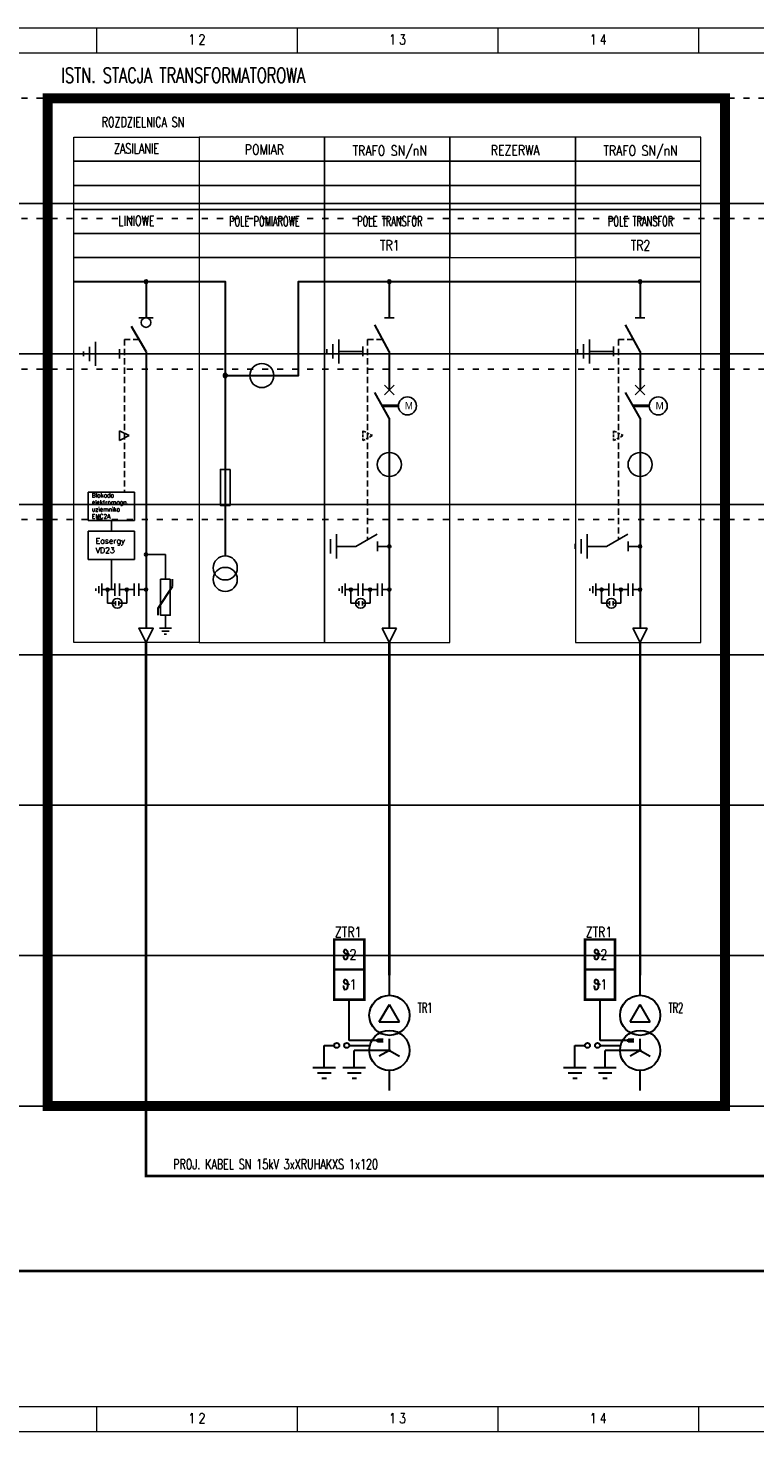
# Model space of a CAD drawing. Header units: millimetres. Extents: x 0 to 6803, y 0 to 280.
# Tile 3 of 11: x 469 to 614, y 0 to 280. Entities that reach past the tile are written whole.
import ezdxf
from ezdxf.enums import TextEntityAlignment as Align

# ---------------------------------------------------------------- set-up
doc = ezdxf.new("R2010")
doc.units = ezdxf.units.MM
for name, pattern in [('ACAD_ISO03W100', [30, 12, -18]), ('HIDDEN', [0.375, 0.25, -0.125]), ('PRZEWOD_PE', [5, 2.5, -1.25, 0, -1.25])]:
    doc.linetypes.add(name, pattern=pattern)
doc.layers.add('!POMOCNICZE', color=8, linetype='Continuous', plot=False)
for name, color, linetype, lineweight in [('BLOCK_1', 1, 'Continuous', 25), ('BLOCK_3', 251, 'Continuous', 15), ('BUDYNEK', 7, 'Continuous', 30), ('kable SN', 1, 'Continuous', 30), ('kable SN - istniejące', 8, 'Continuous', 30), ('ramka', 9, 'Continuous', 20)]:
    doc.layers.add(name, color=color, linetype=linetype, lineweight=lineweight)
for name, color, linetype in [('BLOCK_2', 9, 'Continuous'), ('OPIS', 9, 'Continuous'), ('PRZYSZŁA ROZBUDOWA', 8, 'Continuous'), ('tabelka_opis_kable', 6, 'Continuous')]:
    doc.layers.add(name, color=color, linetype=linetype)
doc.styles.add('ROMANS', font='romans.shx', dxfattribs={"width": 0.8})
doc.styles.add('RYS', font='simplex.shx', dxfattribs={"width": 0.8})
doc.styles.add('Schneider', font='romans.shx')

# ---------------------------------------------------------------- blocks, each defined once
blk = doc.blocks.new('POLE_SN_TABLICZKA')
at = {"layer": 'BLOCK_3', "ltscale": 80}
for points in [[(0, 24), (25, 24), (25, 19.2), (0, 19.2)], [(0, 19.2), (25, 19.2), (25, 14.4), (0, 14.4)], [(0, 14.4), (25, 14.4), (25, 9.6), (0, 9.6)], [(0, 9.6), (25, 9.6), (25, 4.8), (0, 4.8)], [(0, 4.8), (25, 4.8), (25, 0), (0, 0)]]:
    blk.add_lwpolyline(points, close=True, dxfattribs=at)
at = {"layer": 'BLOCK_2', "style": 'ROMANS', "width": 0.6, "flags": 8}
for tag, p in [('FUNKCJA', (20.06, 20.15)), ('NAZWA_POLA', (23.83, 6.24)), ('NR_POLA', (20.46, 1.44))]:
    blk.add_attdef(tag, text='', height=2, dxfattribs=at).set_placement(p, align=Align.CENTER)
at = {"layer": 'BLOCK_2', "style": 'ROMANS', "width": 0.6}
for tag, p in [('PARAMETRY', (22.23, 15.96)), ('ZABEZPIECZENIE', (27.13, 10.68))]:
    blk.add_attdef(tag, text='', height=2, dxfattribs=at).set_placement(p, align=Align.CENTER)
blk = doc.blocks.new('*U4')
for p, q in [((0, 7.5), (0, 11.5)), ((-2.02, 2.18), (0, 5.67)), ((2.02, 2.18), (0, 5.67)), ((-2.02, 2.18), (2.02, 2.18)), ((0, -3.5), (0, -1.17)), ((0, -3.5), (-2.02, -4.67)), ((0, -3.5), (2.02, -4.67)), ((0, -11.5), (0, -7.5))]:
    blk.add_line(p, q)
at = {"const_width": 0.3}
blk.add_lwpolyline([(0, -3.35, 1), (0, -3.65, 1)], format="xyb", close=True, dxfattribs=at)
for centre in [(0, 3.5), (0, -3.5)]:
    blk.add_circle(centre, 4)
at = {"layer": 'BLOCK_2', "style": 'ROMANS', "flags": 8}
for tag, p, height, width in [('SYMBOL', (5.65, 4), 2, 0.6), ('TYP', (5.65, 1.09), 1.5, 0.7), ('PARAMETRY', (5.65, -0.63), 1.5, 0.7), ('OPIS1', (5.65, -2.35), 1.5, 0.7), ('OPIS2', (5.65, -4.24), 1.5, 0.7), ('OPIS3', (5.65, -6.14), 1.5, 0.7)]:
    blk.add_attdef(tag, p, '', height=height, dxfattribs=dict(at, width=width))
blk = doc.blocks.new('uziemienie')
for p, q in [((-3.75, -0.3), (-3.75, 0.3)), ((-3, 0.89), (-3, -0.91)), ((-2.26, 1.5), (-2.26, -1.5)), ((-2.25, 0), (0, 0))]:
    blk.add_line(p, q)
at = {"layer": 'BLOCK_2', "style": 'ROMANS', "flags": 8}
for tag, p, height, width in [('SYMBOL', (1.84, -4), 2, 0.6), ('TYP', (1.84, -6.91), 1.5, 0.7), ('PARAMETRY', (1.84, -8.63), 1.5, 0.7), ('OPIS', (1.84, -10.34), 1.5, 0.7)]:
    blk.add_attdef(tag, p, '', height=height, dxfattribs=dict(at, width=width))
blk = doc.blocks.new('POLE_SN_LINIOWE_ROZLACZNIK')
for p, q in [((16.83, 6.9), (19.71, 11.21)), ((19.71, 11.21), (19.71, 12.64)), ((16.83, 5.46), (16.83, 6.9))]:
    blk.add_line(p, q)
for points in [[(0, 72), (14.4, 72)], [(14.4, 72), (14.4, 64.8)], [(14.4, 72), (25, 72)], [(14.4, 58.08), (11.5, 63.07)], [(14.4, 58.08), (14.4, 2.88)]]:
    blk.add_lwpolyline(points)
for points in [[(14.7, 72, 1), (14.09, 72)], [(14.09, 72, 1), (14.7, 72)]]:
    blk.add_lwpolyline(points, format="xyb")
at = {"layer": 'BLOCK_1', "linetype": 'HIDDEN', "ltscale": 5}
for p, q in [((13.09, 60.48), (10.08, 60.48)), ((10.08, 60.48), (10.08, 29.99))]:
    blk.add_line(p, q, dxfattribs=at)
at = {"layer": 'BLOCK_1'}
for p, q in [((9.12, 42.24), (9.12, 40.32)), ((11.04, 41.28), (9.12, 42.24)), ((9.12, 40.32), (11.04, 41.28)), ((18.27, 17.58), (14.4, 17.58)), ((18.27, 12.65), (18.27, 17.58)), ((7.49, 16.59), (7.49, 10.56))]:
    blk.add_line(p, q, dxfattribs=at)
for points in [[(12.96, 64.8), (15.84, 64.8)], [(3.12, 59.02), (3.12, 56.15)], [(4.31, 60), (4.31, 55.2)], [(1.92, 57.12), (1.92, 58.08)], [(4.31, 57.6), (9.12, 57.6)], [(9.12, 56.64), (9.12, 58.56)], [(7.49, 24.36), (7.49, 22.22)], [(4.99, 11.27), (4.99, 9.84)], [(5.58, 11.76), (5.58, 9.36)], [(8.17, 11.76), (8.17, 9.36)], [(9.13, 11.76), (9.13, 9.36)], [(12.01, 11.76), (12.01, 9.36)], [(12.97, 11.76), (12.97, 9.36)], [(4.39, 10.32), (4.39, 10.8)], [(5.58, 10.56), (8.17, 10.56)], [(6.73, 10.56), (6.73, 7.87)], [(9.13, 10.56), (10.57, 10.56)], [(10.57, 10.56), (12.01, 10.56)], [(10.57, 10.56), (10.57, 7.87)], [(12.97, 10.56), (14.4, 10.56)], [(6.73, 7.87), (8.32, 7.87)], [(8.32, 8.28), (8.32, 7.41)], [(9.01, 8.28), (9.01, 7.41)], [(9.01, 7.87), (10.57, 7.87)], [(17.07, 2.88), (19.47, 2.88)], [(18.27, 2.88), (18.27, 5.46)], [(17.56, 2.28), (18.99, 2.28)], [(18.51, 1.69), (18.03, 1.69)]]:
    blk.add_lwpolyline(points, dxfattribs=at)
blk.add_lwpolyline([(15.36, 63.84, 1), (13.44, 63.84, 1)], format="xyb", close=True, dxfattribs=at)
for points in [[(2.89, 29.99), (12.08, 29.99), (12.08, 24.36), (2.89, 24.36)], [(2.89, 22.22), (12.08, 22.22), (12.08, 16.59), (2.89, 16.59)], [(19.23, 12.65), (17.31, 12.65), (17.31, 5.46), (19.23, 5.46)], [(14.4, 0), (15.84, 2.88), (12.96, 2.88)]]:
    blk.add_lwpolyline(points, close=True, dxfattribs=at)
for points in [[(14.71, 17.58, 1), (14.09, 17.58)], [(14.09, 17.58, 1), (14.71, 17.58)], [(7.03, 10.56, 1), (6.42, 10.56)], [(6.42, 10.56, 1), (7.03, 10.56)], [(10.87, 10.56, 1), (10.26, 10.56)], [(10.26, 10.56, 1), (10.87, 10.56)], [(14.71, 10.56, 1), (14.09, 10.56)], [(14.09, 10.56, 1), (14.71, 10.56)]]:
    blk.add_lwpolyline(points, format="xyb", dxfattribs=at)
blk.add_circle((8.66, 7.84), 0.989, dxfattribs=at)
at = {"layer": 'BLOCK_3', "linetype": 'ByBlock', "ltscale": 80}
blk.add_lwpolyline([(0, 76.8), (25, 76.8), (25, 0), (0, 0)], close=True, dxfattribs=at)
at = {"layer": 'BLOCK_1', "char_height": 0.8438, "width": 8.6289, "attachment_point": 1, "style": 'Schneider'}
for s, insert in [('\\PBlokada\\Pelektromagn. uziemnika\\PEMC2A', (3.6, 31.22)), ('\\P{\\H1.333x;Easergy  \\PVD23}', (4.35, 22.27))]:
    blk.add_mtext(s, dxfattribs=dict(at, insert=insert))
at = {"layer": 'BLOCK_2', "style": 'ROMANS', "width": 0.7, "flags": 8}
for tag, p in [('O_TYP', (16.02, 56.37)), ('O_OPIS1', (15.99, 54.37)), ('O_OPIS2', (15.99, 52.57)), ('B_TYP', (18.55, 16.73)), ('B_OPIS1', (18.52, 14.73)), ('B_OPIS2', (18.52, 12.93))]:
    blk.add_attdef(tag, p, '', height=1.5, dxfattribs=at)
blk = doc.blocks.new('POLE_SN_POMIAROWE_PP_PN')
for points in [[(0, 72), (5.2, 72), (5.2, 53.28), (19.8, 53.28), (19.8, 72), (25, 72)], [(5.2, 53.28), (5.2, 17.28)]]:
    blk.add_lwpolyline(points)
for points in [[(5.58, 53.28, 1), (4.82, 53.28)], [(4.82, 53.28, 1), (5.58, 53.28)]]:
    blk.add_lwpolyline(points, format="xyb")
at = {"layer": 'BLOCK_1'}
for points in [[(12.49, 50.86, -1), (12.49, 55.66, -1)], [(5.2, 12.49, -1), (5.2, 17.29, -1)], [(5.2, 10.21, -1), (5.2, 15.01, -1)]]:
    blk.add_lwpolyline(points, format="xyb", close=True, dxfattribs=at)
blk.add_lwpolyline([(6.16, 34.56), (4.24, 34.56), (4.24, 27.37), (6.16, 27.37)], close=True, dxfattribs=at)
at = {"layer": 'BLOCK_3', "ltscale": 80}
blk.add_lwpolyline([(25, 76.8), (0, 76.8), (0, 0), (25, 0)], close=True, dxfattribs=at)
at = {"layer": 'BLOCK_2', "style": 'ROMANS', "width": 0.7, "flags": 8}
for tag, p in [('PP_OPIS1', (10.32, 46.22)), ('PP_TYP', (10.35, 48.22)), ('PP_OPIS2', (10.32, 44.54)), ('PP_OPIS3', (10.32, 42.74)), ('PP_OPIS4', (10.32, 40.94)), ('B_TYP', (8.55, 32.5)), ('B_OPIS1', (8.52, 30.49)), ('B_OPIS2', (8.52, 28.69)), ('PN_TYP', (8.55, 16.09)), ('PN_OPIS1', (8.52, 14.09)), ('PN_OPIS2', (8.52, 12.41)), ('PN_OPIS3', (8.52, 10.61)), ('PN_OPIS4', (8.52, 8.81))]:
    blk.add_attdef(tag, p, '', height=1.5, dxfattribs=at)
blk = doc.blocks.new('POLE_SN_WYLACZNIK_PP')
for p, q in [((0, 72), (14.4, 72)), ((12.91, 72), (12.91, 64.8)), ((14.4, 72), (25, 72)), ((12.91, 58.08), (10.03, 63.36)), ((12.91, 58.08), (12.91, 50.39)), ((12.91, 44.78), (10.03, 49.91)), ((12.91, 44.78), (12.91, 2.88))]:
    blk.add_line(p, q)
for start, end in [(0, 180), (180, 0)]:
    blk.add_arc((12.91, 72), 0.307, start, end)
at = {"layer": 'BLOCK_1'}
for p, q in [((11.95, 64.8), (13.87, 64.8)), ((1.63, 59.51), (1.63, 56.64)), ((2.82, 60.48), (2.82, 55.68)), ((7.63, 57.12), (7.63, 59.04)), ((0.43, 57.6), (0.43, 58.56)), ((2.82, 58.08), (7.63, 58.08)), ((13.88, 49.42), (11.94, 51.36)), ((11.94, 49.42), (13.86, 51.34)), ((11.47, 47.34), (14.72, 47.34)), ((11.63, 47.07), (14.72, 47.07)), ((-0.04, 18.72), (-0.04, 19.68)), ((1.16, 20.63), (1.16, 17.76)), ((2.35, 21.6), (2.35, 16.8)), ((6.2, 19.2), (10.49, 21.6)), ((10.52, 20.16), (10.52, 18.24)), ((2.35, 19.2), (6.2, 19.2)), ((12.91, 19.2), (10.52, 19.2)), ((3.5, 11.27), (3.5, 9.84)), ((4.1, 11.76), (4.1, 9.36)), ((6.68, 11.76), (6.68, 9.36)), ((7.64, 11.76), (7.64, 9.36)), ((10.52, 11.76), (10.52, 9.36)), ((11.48, 11.76), (11.48, 9.36)), ((2.9, 10.32), (2.9, 10.8)), ((4.1, 10.56), (6.68, 10.56)), ((5.24, 10.56), (5.24, 7.87)), ((7.64, 10.56), (9.08, 10.56)), ((9.08, 10.56), (10.52, 10.56)), ((9.08, 10.56), (9.08, 7.87)), ((11.48, 10.56), (12.91, 10.56)), ((5.24, 7.87), (6.83, 7.87)), ((6.83, 8.28), (6.83, 7.41)), ((7.53, 8.28), (7.53, 7.41)), ((7.53, 7.87), (9.08, 7.87)), ((14.35, 2.88), (11.47, 2.88)), ((11.47, 2.88), (12.91, 0)), ((12.91, 0), (14.35, 2.88))]:
    blk.add_line(p, q, dxfattribs=at)
at = {"layer": 'BLOCK_1', "linetype": 'HIDDEN', "ltscale": 5}
for p, q in [((11.6, 60.48), (8.59, 60.48)), ((8.59, 60.48), (8.59, 20.54))]:
    blk.add_line(p, q, dxfattribs=at)
at = {"layer": 'BLOCK_1', "linetype": 'HIDDEN', "ltscale": 2}
for p, q in [((7.63, 42.24), (7.63, 40.32)), ((9.55, 41.28), (7.63, 42.24)), ((7.63, 40.32), (9.55, 41.28))]:
    blk.add_line(p, q, dxfattribs=at)
at = {"layer": 'BLOCK_1'}
for centre, radius in [((16.52, 47.21), 1.79), ((7.17, 7.84), 0.989)]:
    blk.add_circle(centre, radius, dxfattribs=at)
for centre, radius, start, end in [((12.91, 35.53), 2.4, 90, 270), ((12.91, 35.53), 2.4, 270, 90), ((12.91, 19.2), 0.307, 0, 180), ((12.91, 19.2), 0.307, 180, 0), ((5.24, 10.56), 0.307, 0, 180), ((5.24, 10.56), 0.307, 180, 0), ((9.08, 10.56), 0.307, 0, 180), ((9.08, 10.56), 0.307, 180, 0), ((12.91, 10.56), 0.307, 0, 180), ((12.91, 10.56), 0.307, 180, 0)]:
    blk.add_arc(centre, radius, start, end, dxfattribs=at)
at = {"layer": 'BLOCK_3', "ltscale": 80}
blk.add_lwpolyline([(25, 76.8), (0, 76.8), (0, 0), (25, 0)], close=True, dxfattribs=at)
at = {"layer": 'BLOCK_1'}
blk.add_text('M', height=1.44, dxfattribs=at).set_placement((16.01, 46.56))
at = {"layer": 'BLOCK_2', "style": 'ROMANS', "width": 0.7, "flags": 8}
for tag, p in [('W_TYP', (16.24, 53.48)), ('W_OPIS1', (16.21, 51.47)), ('W_OPIS2', (16.21, 49.67)), ('W_OPIS1', (16.21, 43.35)), ('W_OPIS2', (16.21, 41.55)), ('PP_TYP', (16.09, 35.92)), ('PP_OPIS1', (16.06, 33.91)), ('PP_OPIS2', (16.06, 32.23)), ('PP_OPIS3', (16.06, 30.43)), ('PP_OPIS4', (16.06, 28.63))]:
    blk.add_attdef(tag, p, '', height=1.5, dxfattribs=at)

msp = doc.modelspace()

# ---------------------------------------------------------------- hatches: boundary and pattern name
at = {"layer": 'kable SN - istniejące', "ltscale": 15}
for points in [[(538.99, 78.34), (540.11, 78.34), (540.11, 77.83), (538.99, 77.83)], [(588.99, 78.34), (590.11, 78.34), (590.11, 77.83), (588.99, 77.83)]]:
    msp.add_hatch(color=256, dxfattribs=at).paths.add_polyline_path(points)

# ---------------------------------------------------------------- linework, layer by layer
at = {"layer": '!POMOCNICZE', "linetype": 'ACAD_ISO03W100', "ltscale": 0.1}
for p, q in [((3, 266), (6803, 266)), ((3, 242), (6803, 242)), ((3, 212), (6803, 212)), ((3, 182), (6803, 182))]:
    msp.add_line(p, q, dxfattribs=at)
at = {"layer": '!POMOCNICZE'}
for p, q in [((3, 245), (6803, 245)), ((3, 215), (6803, 215)), ((3, 185), (6803, 185)), ((3, 155), (6803, 155)), ((3, 125), (6803, 125)), ((3, 95), (6803, 95)), ((3, 65), (6803, 65))]:
    msp.add_line(p, q, dxfattribs=at)
at = {"layer": 'BUDYNEK', "color": 8, "linetype": 'PRZEWOD_PE', "ltscale": 3, "const_width": 2}
msp.add_lwpolyline([(608.28, 65), (473.24, 65), (473.24, 266), (608.28, 266)], close=True, dxfattribs=at)
at = {"layer": 'kable SN', "ltscale": 15, "const_width": 0.5}
for points in [[(422.76, 179.62), (422.76, 32.09), (652.54, 32.09), (652.54, 157.43)], [(492.85, 157.43), (492.85, 51.03), (702.16, 51.03), (702.16, 157.43)]]:
    msp.add_lwpolyline(points, dxfattribs=at)
at = {"layer": 'kable SN - istniejące', "ltscale": 15}
for p, q in [((553.45, 229.43), (578.45, 229.43)), ((533.37, 78.09), (533.37, 86.23)), ((583.37, 78.09), (583.37, 86.23)), ((528.37, 77.09), (530.37, 77.09)), ((528.37, 76.09), (528.37, 77.09)), ((538.99, 78.09), (533.37, 78.09)), ((533.37, 77.09), (537.49, 77.09)), ((541.37, 76.09), (534.37, 76.09)), ((538.99, 77.83), (538.99, 78.34)), ((538.99, 78.34), (540.11, 78.34)), ((540.11, 77.83), (538.99, 77.83)), ((578.37, 77.09), (580.37, 77.09)), ((578.37, 76.09), (578.37, 77.09)), ((588.99, 78.09), (583.37, 78.09)), ((583.37, 77.09), (587.49, 77.09)), ((591.37, 76.09), (584.37, 76.09)), ((588.99, 77.83), (588.99, 78.34)), ((588.99, 78.34), (590.11, 78.34)), ((590.11, 77.83), (588.99, 77.83))]:
    msp.add_line(p, q, dxfattribs=at)
at = {"layer": 'kable SN - istniejące', "ltscale": 15, "const_width": 0.5}
for points in [[(541.37, 91.09), (541.37, 157.43)], [(591.37, 91.09), (591.37, 157.43)]]:
    msp.add_lwpolyline(points, dxfattribs=at)
for points in [[(530.37, 92.23), (536.37, 92.23), (536.37, 98.23), (530.37, 98.23)], [(580.37, 92.23), (586.37, 92.23), (586.37, 98.23), (580.37, 98.23)], [(530.37, 86.23), (536.37, 86.23), (536.37, 92.23), (530.37, 92.23)], [(580.37, 86.23), (586.37, 86.23), (586.37, 92.23), (580.37, 92.23)]]:
    msp.add_lwpolyline(points, close=True, dxfattribs=at)
at = {"layer": 'kable SN - istniejące', "ltscale": 15}
for centre in [(530.87, 77.09), (532.87, 77.09), (580.87, 77.09), (582.87, 77.09)]:
    msp.add_circle(centre, 0.5, dxfattribs=at)
for points in [[(532.08, 94.94), (532.22, 94.91), (532.25, 94.77), (532.27, 94.52), (532.34, 94.34), (532.73, 94.31), (533.01, 94.51), (533.07, 94.79), (533.11, 95.23), (533.08, 95.54), (533.04, 95.87), (532.9, 96.05), (532.4, 96.14), (532.33, 96.08), (532.25, 95.87), (532.3, 95.66), (532.43, 95.53), (532.7, 95.41), (533.3, 95.27), (532.95, 95.35)], [(582.08, 94.94), (582.22, 94.91), (582.25, 94.77), (582.27, 94.52), (582.34, 94.34), (582.73, 94.31), (583.01, 94.51), (583.07, 94.79), (583.11, 95.23), (583.08, 95.54), (583.04, 95.87), (582.9, 96.05), (582.4, 96.14), (582.33, 96.08), (582.25, 95.87), (582.3, 95.66), (582.43, 95.53), (582.7, 95.41), (583.3, 95.27), (582.95, 95.35)], [(532.08, 88.94), (532.22, 88.91), (532.25, 88.77), (532.27, 88.52), (532.34, 88.34), (532.73, 88.31), (533.01, 88.51), (533.07, 88.79), (533.11, 89.23), (533.08, 89.54), (533.04, 89.87), (532.9, 90.05), (532.4, 90.14), (532.33, 90.08), (532.25, 89.87), (532.3, 89.66), (532.43, 89.53), (532.7, 89.41), (533.3, 89.27), (532.95, 89.35)], [(582.08, 88.94), (582.22, 88.91), (582.25, 88.77), (582.27, 88.52), (582.34, 88.34), (582.73, 88.31), (583.01, 88.51), (583.07, 88.79), (583.11, 89.23), (583.08, 89.54), (583.04, 89.87), (582.9, 90.05), (582.4, 90.14), (582.33, 90.08), (582.25, 89.87), (582.3, 89.66), (582.43, 89.53), (582.7, 89.41), (583.3, 89.27), (582.95, 89.35)]]:
    msp.add_spline(points, degree=3, dxfattribs=at)
at = {"layer": 'ramka', "ltscale": 5}
for p, q in [((803, 280), (403, 280)), ((483, 280), (483, 280)), ((483, 280), (483, 275)), ((523, 280), (523, 280)), ((523, 280), (523, 275)), ((563, 280), (563, 280)), ((563, 280), (563, 275)), ((603, 280), (603, 275)), ((603, 280), (603, 280)), ((803, 275), (403, 275)), ((803, 5), (403, 5)), ((483, 5), (483, 0)), ((483, 5), (483, 5)), ((523, 5), (523, 0)), ((523, 5), (523, 5)), ((563, 5), (563, 0)), ((563, 5), (563, 5)), ((603, 5), (603, 0)), ((603, 5), (603, 5)), ((803, 0), (403, 0))]:
    msp.add_line(p, q, dxfattribs=at)

# ---------------------------------------------------------------- block references
ref = msp.add_blockref('POLE_SN_TABLICZKA', (478.45, 234.23))
ref.add_attrib('FUNKCJA1', 'LINIOWE', dxfattribs={"layer": 'BLOCK_2', "height": 2, "style": 'ROMANS', "width": 0.7}).set_placement((490.95, 240.58), align=Align.CENTER)
ref.add_attrib('FUNKCJA2', 'ZASILANIE', dxfattribs={"layer": 'BLOCK_2', "height": 2, "style": 'ROMANS', "width": 0.7}).set_placement((490.95, 254.98), align=Align.CENTER)
ref = msp.add_blockref('POLE_SN_TABLICZKA', (528.45, 234.23), dxfattribs=dict(xscale=-1))
ref.add_attrib('NAZWA_POLA', 'POLE POMIAROWE', dxfattribs={"layer": 'BLOCK_2', "height": 2, "style": 'ROMANS', "width": 0.6}).set_placement((516.45, 240.47), align=Align.CENTER)
ref.add_attrib('FUNKCJA', 'POMIAR', dxfattribs={"layer": 'BLOCK_2', "height": 2, "style": 'ROMANS', "width": 0.8}).set_placement((516.45, 254.77), align=Align.CENTER)
ref = msp.add_blockref('POLE_SN_TABLICZKA', (553.45, 234.23), dxfattribs=dict(xscale=-1))
ref.add_attrib('NR_POLA', 'TR1', dxfattribs={"layer": 'BLOCK_2', "height": 2, "style": 'ROMANS', "width": 0.8}).set_placement((541.45, 235.67), align=Align.CENTER)
ref.add_attrib('NAZWA_POLA', 'POLE TRANSFOR', dxfattribs={"layer": 'BLOCK_2', "height": 2, "style": 'ROMANS', "width": 0.6}).set_placement((541.45, 240.47), align=Align.CENTER)
ref.add_attrib('FUNKCJA', 'TRAFO SN/nN', dxfattribs={"layer": 'BLOCK_2', "height": 2, "style": 'ROMANS', "width": 0.8}).set_placement((541.45, 254.56), align=Align.CENTER)
ref = msp.add_blockref('POLE_SN_TABLICZKA', (603.45, 234.23), dxfattribs=dict(xscale=-1))
ref.add_attrib('NR_POLA', 'TR2', dxfattribs={"layer": 'BLOCK_2', "height": 2, "style": 'ROMANS', "width": 0.8}).set_placement((591.45, 235.67), align=Align.CENTER)
ref.add_attrib('NAZWA_POLA', 'POLE TRANSFOR', dxfattribs={"layer": 'BLOCK_2', "height": 2, "style": 'ROMANS', "width": 0.6}).set_placement((591.45, 240.47), align=Align.CENTER)
ref.add_attrib('FUNKCJA', 'TRAFO SN/nN', dxfattribs={"layer": 'BLOCK_2', "height": 2, "style": 'ROMANS', "width": 0.8}).set_placement((591.45, 254.56), align=Align.CENTER)
at = {"layer": 'kable SN - istniejące', "ltscale": 15}
for name, p in [('POLE_SN_LINIOWE_ROZLACZNIK', (478.45, 157.43)), ('POLE_SN_POMIAROWE_PP_PN', (503.45, 157.43)), ('POLE_SN_WYLACZNIK_PP', (528.45, 157.43)), ('POLE_SN_WYLACZNIK_PP', (578.45, 157.43))]:
    msp.add_blockref(name, p, dxfattribs=at)
for p, values in [((541.37, 79.59), {'SYMBOL': 'TR1'}), ((591.37, 79.59), {'SYMBOL': 'TR2'})]:
    msp.add_blockref('*U4', p, dxfattribs=at).add_auto_attribs(values)
at = {"layer": 'kable SN - istniejące', "ltscale": 15, "xscale": 1.5, "yscale": 1.5, "zscale": 1.5, "rotation": 90.00000000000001}
for p in [(528.37, 76.09), (534.37, 76.09), (578.37, 76.09), (584.37, 76.09)]:
    msp.add_blockref('uziemienie', p, dxfattribs=at)
at = {"layer": 'PRZYSZŁA ROZBUDOWA'}
ref = msp.add_blockref('POLE_SN_TABLICZKA', (578.45, 234.23), dxfattribs=dict(at, xscale=-1))
ref.add_attrib('FUNKCJA', 'REZERWA', dxfattribs={"layer": 'BLOCK_2', "height": 2, "style": 'ROMANS', "width": 0.8}).set_placement((566.45, 254.64), align=Align.CENTER)

# ---------------------------------------------------------------- texts
at = {"layer": 'kable SN - istniejące', "ltscale": 15, "style": 'RYS', "width": 0.8}
for p in [(533.16, 98.71), (583.16, 98.71)]:
    msp.add_text('ZTR1', height=2, dxfattribs=at).set_placement(p, align=Align.CENTER)
for s, p in [('2', (534.12, 95.23)), ('2', (584.12, 95.23)), ('1', (534.12, 89.23)), ('1', (584.12, 89.23))]:
    msp.add_text(s, height=2, dxfattribs=at).set_placement(p, align=Align.MIDDLE_CENTER)
at = {"layer": 'OPIS', "style": 'ROMANS', "width": 0.7}
for s, height, p in [('ISTN. STACJA TRANSFORMATOROWA', 3, (475.98, 269.1)), ('ROZDZIELNICA SN', 2, (483.99, 260.26))]:
    msp.add_text(s, height=height, dxfattribs=at).set_placement(p)
at = {"layer": 'ramka', "style": 'ROMANS', "width": 0.8}
for s, p in [('1', (502, 276.72)), ('2', (504, 276.72)), ('1', (542, 276.72)), ('3', (544, 276.72)), ('1', (582, 276.72)), ('4', (584, 276.72)), ('1', (502, 1.72)), ('2', (504, 1.72)), ('1', (542, 1.72)), ('3', (544, 1.72)), ('1', (582, 1.72)), ('4', (584, 1.72))]:
    msp.add_text(s, height=2, dxfattribs=at).set_placement(p, align=Align.CENTER)
at = {"layer": 'tabelka_opis_kable', "style": 'ROMANS', "width": 0.7}
msp.add_text('PROJ. KABEL SN 15kV 3xXRUHAKXS 1x120', height=2, dxfattribs=at).set_placement((518.69, 53.4), align=Align.MIDDLE_CENTER)

doc.saveas('drawing.dxf')
